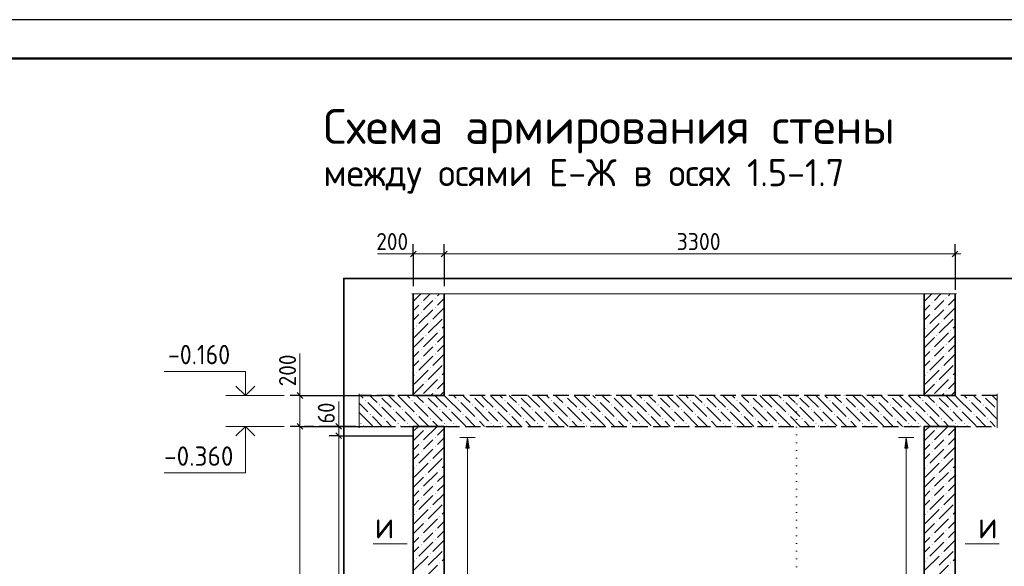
# Model space of a CAD drawing. Header units: millimetres. Extents: x 0 to 50400, y 0 to 35640.
# Tile 15 of 15: x 27380 to 42646, y 27172 to 35640. Entities that reach past the tile are written whole.
import ezdxf

# ---------------------------------------------------------------- set-up
doc = ezdxf.new("R2010")
doc.units = ezdxf.units.MM
doc.linetypes.add('______2', pattern=[324, 240, -84])
doc.linetypes.add('______9', pattern=[120, 0, -120])
for name, color, linetype, lineweight in [('Standard', 7, 'Continuous', 25), ('Высотные отметки', 7, 'Continuous', 25), ('ЖБ Перекрытие верхний уровень', 7, 'Continuous', 35), ('ЖБ Стена верхний уровень', 7, 'Continuous', 35), ('Заголовок чертежа', 7, 'Continuous', 25), ('Позиционная метка линия выноска', 7, 'Continuous', 13), ('Размерная линия_ общее', 7, 'Continuous', 13), ('Сечения символ', 7, 'Continuous', 25)]:
    doc.layers.add(name, color=color, linetype=linetype, lineweight=lineweight)
doc.layers.add('Размерная выноска', color=7, linetype='Continuous')
doc.layers.add('Стена Хомут', color=7, linetype='______2', true_color=0xa0a0a0)
doc.styles.add('ISOCPEUR', font='txt')

msp = doc.modelspace()

# ---------------------------------------------------------------- hatches: boundary and pattern name
at = {"layer": 'ЖБ Перекрытие верхний уровень', "linetype": 'Continuous', "lineweight": 18, "transparency": 33554687}
for points in [[(32951, 29815), (32956, 29819), (32962, 29819), (32967, 29815), (32959, 29807)], [(33671, 29815), (33676, 29819), (33682, 29819), (33687, 29815), (33679, 29807)], [(34391, 29815), (34396, 29819), (34402, 29819), (34407, 29815), (34399, 29807)], [(35111, 29815), (35116, 29819), (35122, 29819), (35127, 29815), (35119, 29807)], [(35831, 29815), (35836, 29819), (35842, 29819), (35847, 29815), (35839, 29807)], [(36551, 29815), (36556, 29819), (36562, 29819), (36567, 29815), (36559, 29807)], [(37271, 29815), (37276, 29819), (37282, 29819), (37287, 29815), (37279, 29807)], [(37991, 29815), (37996, 29819), (38002, 29819), (38007, 29815), (37999, 29807)], [(38711, 29815), (38716, 29819), (38722, 29819), (38727, 29815), (38719, 29807)], [(39431, 29815), (39436, 29819), (39442, 29819), (39447, 29815), (39439, 29807)], [(40151, 29815), (40156, 29819), (40162, 29819), (40167, 29815), (40159, 29807)], [(40871, 29815), (40876, 29819), (40882, 29819), (40887, 29815), (40879, 29807)], [(41591, 29815), (41596, 29819), (41602, 29819), (41607, 29815), (41599, 29807)], [(42311, 29815), (42316, 29819), (42322, 29819), (42327, 29815), (42319, 29807)], [(32735, 29743), (32743, 29751), (32751, 29743), (32743, 29735)], [(32951, 29671), (32959, 29679), (32967, 29671), (32959, 29663)], [(33455, 29743), (33463, 29751), (33471, 29743), (33463, 29735)], [(33671, 29671), (33679, 29679), (33687, 29671), (33679, 29663)], [(34175, 29743), (34183, 29751), (34191, 29743), (34183, 29735)], [(34391, 29671), (34399, 29679), (34407, 29671), (34399, 29663)], [(34895, 29743), (34903, 29751), (34911, 29743), (34903, 29735)], [(35111, 29671), (35119, 29679), (35127, 29671), (35119, 29663)], [(35615, 29743), (35623, 29751), (35631, 29743), (35623, 29735)], [(35831, 29671), (35839, 29679), (35847, 29671), (35839, 29663)], [(36335, 29743), (36343, 29751), (36351, 29743), (36343, 29735)], [(36551, 29671), (36559, 29679), (36567, 29671), (36559, 29663)], [(37055, 29743), (37063, 29751), (37071, 29743), (37063, 29735)], [(37271, 29671), (37279, 29679), (37287, 29671), (37279, 29663)], [(37775, 29743), (37783, 29751), (37791, 29743), (37783, 29735)], [(37991, 29671), (37999, 29679), (38007, 29671), (37999, 29663)], [(38495, 29743), (38503, 29751), (38511, 29743), (38503, 29735)], [(38711, 29671), (38719, 29679), (38727, 29671), (38719, 29663)], [(39215, 29743), (39223, 29751), (39231, 29743), (39223, 29735)], [(39431, 29671), (39439, 29679), (39447, 29671), (39439, 29663)], [(39935, 29743), (39943, 29751), (39951, 29743), (39943, 29735)], [(40151, 29671), (40159, 29679), (40167, 29671), (40159, 29663)], [(40655, 29743), (40663, 29751), (40671, 29743), (40663, 29735)], [(40871, 29671), (40879, 29679), (40887, 29671), (40879, 29663)], [(41375, 29743), (41383, 29751), (41391, 29743), (41383, 29735)], [(41591, 29671), (41599, 29679), (41607, 29671), (41599, 29663)], [(42095, 29743), (42103, 29751), (42111, 29743), (42103, 29735)], [(42311, 29671), (42319, 29679), (42327, 29671), (42319, 29663)], [(32807, 29527), (32815, 29535), (32823, 29527), (32815, 29519)], [(33167, 29599), (33175, 29607), (33183, 29599), (33175, 29591)], [(33311, 29599), (33319, 29607), (33327, 29599), (33319, 29591)], [(33527, 29527), (33535, 29535), (33543, 29527), (33535, 29519)], [(33887, 29599), (33895, 29607), (33903, 29599), (33895, 29591)], [(34031, 29599), (34039, 29607), (34047, 29599), (34039, 29591)], [(34247, 29527), (34255, 29535), (34263, 29527), (34255, 29519)], [(34607, 29599), (34615, 29607), (34623, 29599), (34615, 29591)], [(34751, 29599), (34759, 29607), (34767, 29599), (34759, 29591)], [(34967, 29527), (34975, 29535), (34983, 29527), (34975, 29519)], [(35327, 29599), (35335, 29607), (35343, 29599), (35335, 29591)], [(35471, 29599), (35479, 29607), (35487, 29599), (35479, 29591)], [(35687, 29527), (35695, 29535), (35703, 29527), (35695, 29519)], [(36047, 29599), (36055, 29607), (36063, 29599), (36055, 29591)], [(36191, 29599), (36199, 29607), (36207, 29599), (36199, 29591)], [(36407, 29527), (36415, 29535), (36423, 29527), (36415, 29519)], [(36767, 29599), (36775, 29607), (36783, 29599), (36775, 29591)], [(36911, 29599), (36919, 29607), (36927, 29599), (36919, 29591)], [(37127, 29527), (37135, 29535), (37143, 29527), (37135, 29519)], [(37487, 29599), (37495, 29607), (37503, 29599), (37495, 29591)], [(37631, 29599), (37639, 29607), (37647, 29599), (37639, 29591)], [(37847, 29527), (37855, 29535), (37863, 29527), (37855, 29519)], [(38207, 29599), (38215, 29607), (38223, 29599), (38215, 29591)], [(38351, 29599), (38359, 29607), (38367, 29599), (38359, 29591)], [(38567, 29527), (38575, 29535), (38583, 29527), (38575, 29519)], [(38927, 29599), (38935, 29607), (38943, 29599), (38935, 29591)], [(39071, 29599), (39079, 29607), (39087, 29599), (39079, 29591)], [(39287, 29527), (39295, 29535), (39303, 29527), (39295, 29519)], [(39647, 29599), (39655, 29607), (39663, 29599), (39655, 29591)], [(39791, 29599), (39799, 29607), (39807, 29599), (39799, 29591)], [(40007, 29527), (40015, 29535), (40023, 29527), (40015, 29519)], [(40367, 29599), (40375, 29607), (40383, 29599), (40375, 29591)], [(40511, 29599), (40519, 29607), (40527, 29599), (40519, 29591)], [(40727, 29527), (40735, 29535), (40743, 29527), (40735, 29519)], [(41087, 29599), (41095, 29607), (41103, 29599), (41095, 29591)], [(41231, 29599), (41239, 29607), (41247, 29599), (41239, 29591)], [(41447, 29527), (41455, 29535), (41463, 29527), (41455, 29519)], [(41807, 29599), (41815, 29607), (41823, 29599), (41815, 29591)], [(41951, 29599), (41959, 29607), (41967, 29599), (41959, 29591)], [(42167, 29527), (42175, 29535), (42183, 29527), (42175, 29519)], [(42527, 29599), (42535, 29607), (42536, 29605), (42536, 29592), (42535, 29591)], [(32663, 29383), (32671, 29391), (32679, 29383), (32671, 29375)], [(33023, 29455), (33031, 29463), (33039, 29455), (33031, 29447)], [(33239, 29383), (33247, 29391), (33255, 29383), (33247, 29375)], [(33383, 29383), (33391, 29391), (33399, 29383), (33391, 29375)], [(33743, 29455), (33751, 29463), (33759, 29455), (33751, 29447)], [(33959, 29383), (33967, 29391), (33975, 29383), (33967, 29375)], [(34103, 29383), (34111, 29391), (34119, 29383), (34111, 29375)], [(34463, 29455), (34471, 29463), (34479, 29455), (34471, 29447)], [(34679, 29383), (34687, 29391), (34695, 29383), (34687, 29375)], [(34823, 29383), (34831, 29391), (34839, 29383), (34831, 29375)], [(35183, 29455), (35191, 29463), (35199, 29455), (35191, 29447)], [(35399, 29383), (35407, 29391), (35415, 29383), (35407, 29375)], [(35543, 29383), (35551, 29391), (35559, 29383), (35551, 29375)], [(35903, 29455), (35911, 29463), (35919, 29455), (35911, 29447)], [(36119, 29383), (36127, 29391), (36135, 29383), (36127, 29375)], [(36263, 29383), (36271, 29391), (36279, 29383), (36271, 29375)], [(36623, 29455), (36631, 29463), (36639, 29455), (36631, 29447)], [(36839, 29383), (36847, 29391), (36855, 29383), (36847, 29375)], [(36983, 29383), (36991, 29391), (36999, 29383), (36991, 29375)], [(37343, 29455), (37351, 29463), (37359, 29455), (37351, 29447)], [(37559, 29383), (37567, 29391), (37575, 29383), (37567, 29375)], [(37703, 29383), (37711, 29391), (37719, 29383), (37711, 29375)], [(38063, 29455), (38071, 29463), (38079, 29455), (38071, 29447)], [(38279, 29383), (38287, 29391), (38295, 29383), (38287, 29375)], [(38423, 29383), (38431, 29391), (38439, 29383), (38431, 29375)], [(38783, 29455), (38791, 29463), (38799, 29455), (38791, 29447)], [(38999, 29383), (39007, 29391), (39015, 29383), (39007, 29375)], [(39143, 29383), (39151, 29391), (39159, 29383), (39151, 29375)], [(39503, 29455), (39511, 29463), (39519, 29455), (39511, 29447)], [(39719, 29383), (39727, 29391), (39735, 29383), (39727, 29375)], [(39863, 29383), (39871, 29391), (39879, 29383), (39871, 29375)], [(40223, 29455), (40231, 29463), (40239, 29455), (40231, 29447)], [(40439, 29383), (40447, 29391), (40455, 29383), (40447, 29375)], [(40583, 29383), (40591, 29391), (40599, 29383), (40591, 29375)], [(40943, 29455), (40951, 29463), (40959, 29455), (40951, 29447)], [(41159, 29383), (41167, 29391), (41175, 29383), (41167, 29375)], [(41303, 29383), (41311, 29391), (41319, 29383), (41311, 29375)], [(41663, 29455), (41671, 29463), (41679, 29455), (41671, 29447)], [(41879, 29383), (41887, 29391), (41895, 29383), (41887, 29375)], [(42023, 29383), (42031, 29391), (42039, 29383), (42031, 29375)], [(42383, 29455), (42391, 29463), (42399, 29455), (42391, 29447)]]:
    msp.add_hatch(color=7, dxfattribs=at).paths.add_polyline_path(points, flags=16)
at = {"layer": 'ЖБ Стена верхний уровень', "linetype": 'Continuous', "lineweight": 18, "transparency": 33554687}
for points in [[(33817, 31327), (33823, 31333), (33829, 31327), (33823, 31321)], [(41737, 31327), (41743, 31333), (41749, 31327), (41743, 31321)], [(33601, 31255), (33607, 31261), (33613, 31255), (33607, 31249)], [(33817, 31183), (33823, 31189), (33829, 31183), (33823, 31177)], [(41521, 31255), (41527, 31261), (41533, 31255), (41527, 31249)], [(41737, 31183), (41743, 31189), (41749, 31183), (41743, 31177)], [(33601, 31111), (33607, 31117), (33613, 31111), (33607, 31105)], [(33961, 31039), (33962, 31040), (33962, 31038)], [(41521, 31111), (41527, 31117), (41533, 31111), (41527, 31105)], [(41881, 31039), (41882, 31040), (41882, 31038)], [(33529, 30895), (33535, 30901), (33541, 30895), (33535, 30889)], [(33745, 30967), (33751, 30973), (33757, 30967), (33751, 30961)], [(41449, 30895), (41455, 30901), (41461, 30895), (41455, 30889)], [(41665, 30967), (41671, 30973), (41677, 30967), (41671, 30961)], [(33673, 30751), (33679, 30757), (33685, 30751), (33679, 30745)], [(33889, 30823), (33895, 30829), (33901, 30823), (33895, 30817)], [(41593, 30751), (41599, 30757), (41605, 30751), (41599, 30745)], [(41809, 30823), (41815, 30829), (41821, 30823), (41815, 30817)], [(33601, 30535), (33607, 30541), (33613, 30535), (33607, 30529)], [(33817, 30607), (33823, 30613), (33829, 30607), (33823, 30601)], [(41521, 30535), (41527, 30541), (41533, 30535), (41527, 30529)], [(41737, 30607), (41743, 30613), (41749, 30607), (41743, 30601)], [(33601, 30391), (33607, 30397), (33613, 30391), (33607, 30385)], [(33817, 30463), (33823, 30469), (33829, 30463), (33823, 30457)], [(41521, 30391), (41527, 30397), (41533, 30391), (41527, 30385)], [(41737, 30463), (41743, 30469), (41749, 30463), (41743, 30457)], [(33745, 30247), (33751, 30253), (33757, 30247), (33751, 30241)], [(33961, 30319), (33962, 30320), (33962, 30318)], [(41665, 30247), (41671, 30253), (41677, 30247), (41671, 30241)], [(41881, 30319), (41882, 30320), (41882, 30318)], [(33529, 30175), (33535, 30181), (33541, 30175), (33535, 30169)], [(33889, 30103), (33895, 30109), (33901, 30103), (33895, 30097)], [(41449, 30175), (41455, 30181), (41461, 30175), (41455, 30169)], [(41809, 30103), (41815, 30109), (41821, 30103), (41815, 30097)], [(33673, 30031), (33679, 30037), (33685, 30031), (33679, 30025)], [(41593, 30031), (41599, 30037), (41605, 30031), (41599, 30025)], [(33606, 29819), (33607, 29821), (33608, 29819)], [(33817, 29887), (33823, 29893), (33829, 29887), (33823, 29881)], [(41526, 29819), (41527, 29821), (41528, 29819)], [(41737, 29887), (41743, 29893), (41749, 29887), (41743, 29881)], [(33673, 29311), (33679, 29317), (33685, 29311), (33679, 29305)], [(41593, 29311), (41599, 29317), (41605, 29311), (41599, 29305)], [(33817, 29167), (33823, 29173), (33829, 29167), (33823, 29161)], [(41737, 29167), (41743, 29173), (41749, 29167), (41743, 29161)], [(33601, 29095), (33607, 29101), (33613, 29095), (33607, 29089)], [(33817, 29023), (33823, 29029), (33829, 29023), (33823, 29017)], [(41521, 29095), (41527, 29101), (41533, 29095), (41527, 29089)], [(41737, 29023), (41743, 29029), (41749, 29023), (41743, 29017)], [(33601, 28951), (33607, 28957), (33613, 28951), (33607, 28945)], [(33961, 28879), (33961, 28879), (33961, 28878)], [(41521, 28951), (41527, 28957), (41533, 28951), (41527, 28945)], [(41881, 28879), (41882, 28880), (41882, 28878)], [(33529, 28735), (33535, 28741), (33541, 28735), (33535, 28729)], [(33745, 28807), (33751, 28813), (33757, 28807), (33751, 28801)], [(41449, 28735), (41455, 28741), (41461, 28735), (41455, 28729)], [(41665, 28807), (41671, 28813), (41677, 28807), (41671, 28801)], [(33673, 28591), (33679, 28597), (33685, 28591), (33679, 28585)], [(33889, 28663), (33895, 28669), (33901, 28663), (33895, 28657)], [(41593, 28591), (41599, 28597), (41605, 28591), (41599, 28585)], [(41809, 28663), (41815, 28669), (41821, 28663), (41815, 28657)], [(33817, 28447), (33823, 28453), (33829, 28447), (33823, 28441)], [(41737, 28447), (41743, 28453), (41749, 28447), (41743, 28441)], [(33601, 28375), (33607, 28381), (33613, 28375), (33607, 28369)], [(33817, 28303), (33823, 28309), (33829, 28303), (33823, 28297)], [(41521, 28375), (41527, 28381), (41533, 28375), (41527, 28369)], [(41737, 28303), (41743, 28309), (41749, 28303), (41743, 28297)], [(33601, 28231), (33607, 28237), (33613, 28231), (33607, 28225)], [(33745, 28087), (33751, 28093), (33757, 28087), (33751, 28081)], [(33961, 28159), (33961, 28159), (33961, 28158)], [(41521, 28231), (41527, 28237), (41533, 28231), (41527, 28225)], [(41665, 28087), (41671, 28093), (41677, 28087), (41671, 28081)], [(41881, 28159), (41882, 28160), (41882, 28158)], [(33529, 28015), (33535, 28021), (33541, 28015), (33535, 28009)], [(33889, 27943), (33895, 27949), (33901, 27943), (33895, 27937)], [(41449, 28015), (41455, 28021), (41461, 28015), (41455, 28009)], [(41809, 27943), (41815, 27949), (41821, 27943), (41815, 27937)], [(33673, 27871), (33679, 27877), (33685, 27871), (33679, 27865)], [(41593, 27871), (41599, 27877), (41605, 27871), (41599, 27865)], [(33601, 27655), (33607, 27661), (33613, 27655), (33607, 27649)], [(33817, 27727), (33823, 27733), (33829, 27727), (33823, 27721)], [(41521, 27655), (41527, 27661), (41533, 27655), (41527, 27649)], [(41737, 27727), (41743, 27733), (41749, 27727), (41743, 27721)], [(33601, 27511), (33607, 27517), (33613, 27511), (33607, 27505)], [(33817, 27583), (33823, 27589), (33829, 27583), (33823, 27577)], [(41521, 27511), (41527, 27517), (41533, 27511), (41527, 27505)], [(41737, 27583), (41743, 27589), (41749, 27583), (41743, 27577)], [(33745, 27367), (33751, 27373), (33757, 27367), (33751, 27361)], [(33961, 27439), (33961, 27439), (33961, 27438)], [(41665, 27367), (41671, 27373), (41677, 27367), (41671, 27361)], [(41881, 27439), (41882, 27440), (41882, 27438)], [(33529, 27295), (33535, 27301), (33541, 27295), (33535, 27289)], [(33889, 27223), (33895, 27229), (33901, 27223), (33895, 27217)], [(41449, 27295), (41455, 27301), (41461, 27295), (41455, 27289)], [(41809, 27223), (41815, 27229), (41821, 27223), (41815, 27217)]]:
    msp.add_hatch(color=7, dxfattribs=at).paths.add_polyline_path(points, flags=16)
at = {"layer": 'Стена Хомут', "linetype": 'Continuous', "lineweight": 13, "transparency": 33554687}
for points in [[(34348, 29001), (34324, 29169), (34300, 29001)], [(41150, 29001), (41126, 29169), (41102, 29001)]]:
    msp.add_hatch(color=7, dxfattribs=at).paths.add_polyline_path(points)

# ---------------------------------------------------------------- linework, layer by layer
at = {"layer": 'Standard', "color": 7, "linetype": 'Continuous', "lineweight": -3, "transparency": 33554687}
for p, q in [((33482, 32011), (33482, 32161)), ((33962, 32011), (33962, 32161)), ((41882, 32011), (41882, 32161)), ((33482, 32011), (33482, 31861)), ((33482, 32011), (33482, 31511)), ((33962, 32011), (33962, 31861)), ((33962, 32011), (33962, 31511)), ((41882, 32011), (41882, 31861)), ((41882, 32011), (41882, 31456)), ((32326, 29339), (32176, 29339)), ((32326, 29339), (32476, 29339)), ((32326, 29339), (33104, 29339)), ((32326, 29195), (32176, 29195)), ((32326, 29195), (32476, 29195)), ((32326, 29195), (33488, 29195))]:
    msp.add_line(p, q, dxfattribs=at)
at = {"layer": 'Standard', "color": 7, "linetype": 'Continuous', "lineweight": 13, "transparency": 33554687}
for p, q in [((33482, 32011), (33392, 32011)), ((33482, 32011), (33962, 32011)), ((33962, 32011), (41882, 32011)), ((41882, 32011), (41972, 32011)), ((32326, 29339), (32326, 29429)), ((32326, 29195), (32326, 22955))]:
    msp.add_line(p, q, dxfattribs=at)
at = {"layer": 'Standard', "color": 7, "linetype": 'Continuous', "lineweight": 25, "transparency": 33554687}
for p, q in [((33437, 31966), (33527, 32056)), ((33917, 31966), (34007, 32056)), ((41837, 31966), (41927, 32056)), ((32281, 29384), (32371, 29294)), ((32281, 29240), (32371, 29150))]:
    msp.add_line(p, q, dxfattribs=at)
msp.add_lwpolyline([(0, 0), (50400, 0), (50400, 35640), (0, 35640), (0, 0)], close=True, dxfattribs=at)
at = {"layer": 'Standard', "color": 7, "linetype": 'Continuous', "lineweight": 50, "transparency": 33554687}
msp.add_lwpolyline([(2400, 35040), (49800, 35040), (49800, 600), (2400, 600), (2400, 35040)], close=True, dxfattribs=at)
at = {"layer": 'Standard', "color": 254, "linetype": 'Continuous', "lineweight": 35, "true_color": 0xc4c4ff, "transparency": 33554687}
msp.add_lwpolyline([(32404, 21406), (42776, 21406), (42776, 31631), (32404, 31631), (32404, 21406)], dxfattribs=at)
at = {"layer": 'Standard', "color": 7, "linetype": 'Continuous', "lineweight": 13, "transparency": 33554687}
msp.add_lwpolyline([(32326, 29339), (32326, 29269), (32326, 29269), (32326, 29195)], dxfattribs=at)
at = {"layer": 'Высотные отметки', "color": 7, "linetype": 'Continuous', "lineweight": 35, "transparency": 33554687}
for p, q in [((30879, 29819), (30734, 29965)), ((30879, 29819), (30734, 29965)), ((30879, 29819), (31025, 29965)), ((30879, 29819), (31025, 29965)), ((30879, 29339), (30734, 29194)), ((30879, 29339), (30734, 29194)), ((30879, 29339), (31025, 29194)), ((30879, 29339), (31025, 29194))]:
    msp.add_line(p, q, dxfattribs=at)
at = {"layer": 'Высотные отметки', "color": 7, "linetype": 'Continuous', "lineweight": 13, "transparency": 33554687}
for p, q in [((31479, 29819), (30579, 29819)), ((31479, 29819), (30579, 29819)), ((31479, 29339), (30579, 29339)), ((31479, 29339), (30579, 29339))]:
    msp.add_line(p, q, dxfattribs=at)
for points in [[(30879, 29819), (30879, 30191), (29619, 30191)], [(30879, 29819), (30879, 30191), (29619, 30191)], [(30879, 29339), (30879, 28619), (29619, 28619)], [(30879, 29339), (30879, 28619), (29619, 28619)]]:
    msp.add_lwpolyline(points, dxfattribs=at)
at = {"layer": 'ЖБ Перекрытие верхний уровень', "color": 7, "linetype": '______2', "lineweight": 25, "transparency": 33554687}
for p, q in [((33482, 29819), (32644, 29819)), ((33962, 29819), (33482, 29819)), ((41402, 29819), (33962, 29819)), ((41882, 29819), (41402, 29819)), ((42536, 29819), (41882, 29819)), ((32644, 29339), (33481, 29339)), ((33481, 29339), (33961, 29339)), ((33961, 29339), (41402, 29339)), ((41402, 29339), (41882, 29339)), ((41882, 29339), (42536, 29339))]:
    msp.add_line(p, q, dxfattribs=at)
at = {"layer": 'ЖБ Перекрытие верхний уровень', "color": 9, "linetype": 'Continuous', "lineweight": 18, "true_color": 0xc7c7c7, "transparency": 33554687}
for p, q in [((32666, 29819), (32707, 29779)), ((32851, 29779), (32810, 29819)), ((32923, 29707), (32851, 29779)), ((32995, 29779), (33139, 29635)), ((33139, 29779), (33098, 29819)), ((33139, 29779), (33283, 29635)), ((33242, 29819), (33283, 29779)), ((33283, 29779), (33499, 29563)), ((33386, 29819), (33427, 29779)), ((33571, 29779), (33530, 29819)), ((33643, 29707), (33571, 29779)), ((33715, 29779), (33859, 29635)), ((33859, 29779), (33818, 29819)), ((33859, 29779), (34003, 29635)), ((33962, 29819), (34003, 29779)), ((34003, 29779), (34219, 29563)), ((34106, 29819), (34147, 29779)), ((34291, 29779), (34250, 29819)), ((34363, 29707), (34291, 29779)), ((34435, 29779), (34579, 29635)), ((34579, 29779), (34538, 29819)), ((34579, 29779), (34723, 29635)), ((34682, 29819), (34723, 29779)), ((34723, 29779), (34939, 29563)), ((34826, 29819), (34867, 29779)), ((35011, 29779), (34970, 29819)), ((35083, 29707), (35011, 29779)), ((35155, 29779), (35299, 29635)), ((35299, 29779), (35258, 29819)), ((35299, 29779), (35443, 29635)), ((35402, 29819), (35443, 29779)), ((35443, 29779), (35659, 29563)), ((35546, 29819), (35587, 29779)), ((35731, 29779), (35690, 29819)), ((35803, 29707), (35731, 29779)), ((35875, 29779), (36019, 29635)), ((36019, 29779), (35978, 29819)), ((36019, 29779), (36163, 29635)), ((36122, 29819), (36163, 29779)), ((36163, 29779), (36379, 29563)), ((36266, 29819), (36307, 29779)), ((36451, 29779), (36410, 29819)), ((36523, 29707), (36451, 29779)), ((36595, 29779), (36739, 29635)), ((36739, 29779), (36698, 29819)), ((36739, 29779), (36883, 29635)), ((36842, 29819), (36883, 29779)), ((36883, 29779), (37099, 29563)), ((36986, 29819), (37027, 29779)), ((37171, 29779), (37130, 29819)), ((37243, 29707), (37171, 29779)), ((37315, 29779), (37459, 29635)), ((37459, 29779), (37418, 29819)), ((37459, 29779), (37603, 29635)), ((37562, 29819), (37603, 29779)), ((37603, 29779), (37819, 29563)), ((37706, 29819), (37747, 29779)), ((37891, 29779), (37850, 29819)), ((37963, 29707), (37891, 29779)), ((38035, 29779), (38179, 29635)), ((38179, 29779), (38138, 29819)), ((38179, 29779), (38323, 29635)), ((38282, 29819), (38323, 29779)), ((38323, 29779), (38539, 29563)), ((38426, 29819), (38467, 29779)), ((38611, 29779), (38570, 29819)), ((38683, 29707), (38611, 29779)), ((38755, 29779), (38899, 29635)), ((38899, 29779), (38858, 29819)), ((38899, 29779), (39043, 29635)), ((39002, 29819), (39043, 29779)), ((39043, 29779), (39259, 29563)), ((39146, 29819), (39187, 29779)), ((39331, 29779), (39290, 29819)), ((39403, 29707), (39331, 29779)), ((39475, 29779), (39619, 29635)), ((39619, 29779), (39578, 29819)), ((39619, 29779), (39763, 29635)), ((39722, 29819), (39763, 29779)), ((39763, 29779), (39979, 29563)), ((39866, 29819), (39907, 29779)), ((40051, 29779), (40010, 29819)), ((40123, 29707), (40051, 29779)), ((40195, 29779), (40339, 29635)), ((40339, 29779), (40298, 29819)), ((40339, 29779), (40483, 29635)), ((40442, 29819), (40483, 29779)), ((40483, 29779), (40699, 29563)), ((40586, 29819), (40627, 29779)), ((40771, 29779), (40730, 29819)), ((40843, 29707), (40771, 29779)), ((40915, 29779), (41059, 29635)), ((41059, 29779), (41018, 29819)), ((41059, 29779), (41203, 29635)), ((41162, 29819), (41203, 29779)), ((41203, 29779), (41419, 29563)), ((41306, 29819), (41347, 29779)), ((41491, 29779), (41450, 29819)), ((41563, 29707), (41491, 29779)), ((41635, 29779), (41779, 29635)), ((41779, 29779), (41738, 29819)), ((41779, 29779), (41923, 29635)), ((41882, 29819), (41923, 29779)), ((41923, 29779), (42139, 29563)), ((42026, 29819), (42067, 29779)), ((42211, 29779), (42170, 29819)), ((42283, 29707), (42211, 29779)), ((42355, 29779), (42499, 29635)), ((42499, 29779), (42458, 29819)), ((42499, 29779), (42536, 29741)), ((32644, 29698), (32779, 29563)), ((32779, 29707), (32995, 29491)), ((32995, 29635), (33211, 29419)), ((33499, 29707), (33715, 29491)), ((33715, 29635), (33931, 29419)), ((34219, 29707), (34435, 29491)), ((34435, 29635), (34651, 29419)), ((34939, 29707), (35155, 29491)), ((35155, 29635), (35371, 29419)), ((35659, 29707), (35875, 29491)), ((35875, 29635), (36091, 29419)), ((36379, 29707), (36595, 29491)), ((36595, 29635), (36811, 29419)), ((37099, 29707), (37315, 29491)), ((37315, 29635), (37531, 29419)), ((37819, 29707), (38035, 29491)), ((38035, 29635), (38251, 29419)), ((38539, 29707), (38755, 29491)), ((38755, 29635), (38971, 29419)), ((39259, 29707), (39475, 29491)), ((39475, 29635), (39691, 29419)), ((39979, 29707), (40195, 29491)), ((40195, 29635), (40411, 29419)), ((40699, 29707), (40915, 29491)), ((40915, 29635), (41131, 29419)), ((41419, 29707), (41635, 29491)), ((41635, 29635), (41851, 29419)), ((42139, 29707), (42355, 29491)), ((42355, 29635), (42536, 29453)), ((32644, 29554), (32851, 29347)), ((32851, 29491), (33002, 29339)), ((33283, 29491), (33211, 29563)), ((33355, 29419), (33283, 29491)), ((33355, 29563), (33571, 29347)), ((33571, 29491), (33722, 29339)), ((34003, 29491), (33931, 29563)), ((34075, 29419), (34003, 29491)), ((34075, 29563), (34291, 29347)), ((34291, 29491), (34442, 29339)), ((34723, 29491), (34651, 29563)), ((34795, 29419), (34723, 29491)), ((34795, 29563), (35011, 29347)), ((35011, 29491), (35162, 29339)), ((35443, 29491), (35371, 29563)), ((35515, 29419), (35443, 29491)), ((35515, 29563), (35731, 29347)), ((35731, 29491), (35882, 29339)), ((36163, 29491), (36091, 29563)), ((36235, 29419), (36163, 29491)), ((36235, 29563), (36451, 29347)), ((36451, 29491), (36602, 29339)), ((36883, 29491), (36811, 29563)), ((36955, 29419), (36883, 29491)), ((36955, 29563), (37171, 29347)), ((37171, 29491), (37322, 29339)), ((37603, 29491), (37531, 29563)), ((37675, 29419), (37603, 29491)), ((37675, 29563), (37891, 29347)), ((37891, 29491), (38042, 29339)), ((38323, 29491), (38251, 29563)), ((38395, 29419), (38323, 29491)), ((38395, 29563), (38611, 29347)), ((38611, 29491), (38762, 29339)), ((39043, 29491), (38971, 29563)), ((39115, 29419), (39043, 29491)), ((39115, 29563), (39331, 29347)), ((39331, 29491), (39482, 29339)), ((39763, 29491), (39691, 29563)), ((39835, 29419), (39763, 29491)), ((39835, 29563), (40051, 29347)), ((40051, 29491), (40202, 29339)), ((40483, 29491), (40411, 29563)), ((40555, 29419), (40483, 29491)), ((40555, 29563), (40771, 29347)), ((40771, 29491), (40922, 29339)), ((41203, 29491), (41131, 29563)), ((41275, 29419), (41203, 29491)), ((41275, 29563), (41491, 29347)), ((41491, 29491), (41642, 29339)), ((41923, 29491), (41851, 29563)), ((41995, 29419), (41923, 29491)), ((41995, 29563), (42211, 29347)), ((42211, 29491), (42362, 29339)), ((32707, 29347), (32714, 29339)), ((33146, 29339), (33067, 29419)), ((33283, 29347), (33290, 29339)), ((33427, 29347), (33434, 29339)), ((33866, 29339), (33787, 29419)), ((34003, 29347), (34010, 29339)), ((34147, 29347), (34154, 29339)), ((34586, 29339), (34507, 29419)), ((34723, 29347), (34730, 29339)), ((34867, 29347), (34874, 29339)), ((35306, 29339), (35227, 29419)), ((35443, 29347), (35450, 29339)), ((35587, 29347), (35594, 29339)), ((36026, 29339), (35947, 29419)), ((36163, 29347), (36170, 29339)), ((36307, 29347), (36314, 29339)), ((36746, 29339), (36667, 29419)), ((36883, 29347), (36890, 29339)), ((37027, 29347), (37034, 29339)), ((37466, 29339), (37387, 29419)), ((37603, 29347), (37610, 29339)), ((37747, 29347), (37754, 29339)), ((38186, 29339), (38107, 29419)), ((38323, 29347), (38330, 29339)), ((38467, 29347), (38474, 29339)), ((38906, 29339), (38827, 29419)), ((39043, 29347), (39050, 29339)), ((39187, 29347), (39194, 29339)), ((39626, 29339), (39547, 29419)), ((39763, 29347), (39770, 29339)), ((39907, 29347), (39914, 29339)), ((40346, 29339), (40267, 29419)), ((40483, 29347), (40490, 29339)), ((40627, 29347), (40634, 29339)), ((41066, 29339), (40987, 29419)), ((41203, 29347), (41210, 29339)), ((41347, 29347), (41354, 29339)), ((41786, 29339), (41707, 29419)), ((41923, 29347), (41930, 29339)), ((42067, 29347), (42074, 29339)), ((42506, 29339), (42427, 29419))]:
    msp.add_line(p, q, dxfattribs=at)
at = {"layer": 'ЖБ Стена верхний уровень', "color": 251, "linetype": 'Continuous', "lineweight": 18, "true_color": 0x494949, "transparency": 33554687}
for p, q in [((33482, 31274), (33600, 31391)), ((33744, 31391), (33643, 31291)), ((33888, 31391), (33859, 31363)), ((33962, 31322), (33859, 31219)), ((41402, 31274), (41520, 31391)), ((41664, 31391), (41563, 31291)), ((41808, 31391), (41779, 31363)), ((41882, 31322), (41779, 31219)), ((33571, 31219), (33482, 31130)), ((33787, 31147), (33571, 30931)), ((33643, 31147), (33715, 31219)), ((33715, 31219), (33787, 31291)), ((33962, 31178), (33787, 31003)), ((41491, 31219), (41402, 31130)), ((41707, 31147), (41491, 30931)), ((41563, 31147), (41635, 31219)), ((41635, 31219), (41707, 31291)), ((41882, 31178), (41707, 31003)), ((33571, 31075), (33482, 30986)), ((33931, 31003), (33715, 30787)), ((41491, 31075), (41402, 30986)), ((41851, 31003), (41635, 30787)), ((33482, 30842), (33499, 30859)), ((33715, 30931), (33499, 30715)), ((33931, 30859), (33962, 30890)), ((41402, 30842), (41419, 30859)), ((41635, 30931), (41419, 30715)), ((41851, 30859), (41882, 30890)), ((33482, 30554), (33643, 30715)), ((33859, 30787), (33643, 30571)), ((33962, 30746), (33859, 30643)), ((41402, 30554), (41563, 30715)), ((41779, 30787), (41563, 30571)), ((41882, 30746), (41779, 30643)), ((33715, 30499), (33787, 30571)), ((33962, 30602), (33859, 30499)), ((41635, 30499), (41707, 30571)), ((41882, 30602), (41779, 30499)), ((33571, 30499), (33482, 30410)), ((33787, 30427), (33571, 30211)), ((33643, 30427), (33715, 30499)), ((33962, 30458), (33787, 30283)), ((41491, 30499), (41402, 30410)), ((41707, 30427), (41491, 30211)), ((41563, 30427), (41635, 30499)), ((41882, 30458), (41707, 30283)), ((33571, 30355), (33482, 30266)), ((33931, 30283), (33715, 30067)), ((41491, 30355), (41402, 30266)), ((41851, 30283), (41635, 30067)), ((33482, 30122), (33499, 30139)), ((33715, 30211), (33499, 29995)), ((33931, 30139), (33962, 30170)), ((41402, 30122), (41419, 30139)), ((41635, 30211), (41419, 29995)), ((41851, 30139), (41882, 30170)), ((33482, 29834), (33643, 29995)), ((33859, 30067), (33643, 29851)), ((33962, 30026), (33859, 29923)), ((41402, 29834), (41563, 29995)), ((41779, 30067), (41563, 29851)), ((41882, 30026), (41779, 29923)), ((33756, 29819), (33787, 29851)), ((33962, 29882), (33900, 29819)), ((41676, 29819), (41707, 29851)), ((41882, 29882), (41820, 29819)), ((33564, 29339), (33499, 29275)), ((33852, 29339), (33643, 29131)), ((41484, 29339), (41419, 29275)), ((41772, 29339), (41563, 29131)), ((33481, 29113), (33643, 29275)), ((33961, 29305), (33859, 29203)), ((33961, 29161), (33859, 29059)), ((41402, 29114), (41563, 29275)), ((41882, 29306), (41779, 29203)), ((41882, 29162), (41779, 29059)), ((33571, 29059), (33481, 28969)), ((33643, 28987), (33715, 29059)), ((33715, 29059), (33787, 29131)), ((33961, 29017), (33787, 28843)), ((41491, 29059), (41402, 28970)), ((41563, 28987), (41635, 29059)), ((41635, 29059), (41707, 29131)), ((41882, 29018), (41707, 28843)), ((33571, 28915), (33481, 28825)), ((33787, 28987), (33571, 28771)), ((41491, 28915), (41402, 28826)), ((41707, 28987), (41491, 28771)), ((33715, 28771), (33499, 28555)), ((33931, 28843), (33715, 28627)), ((33931, 28699), (33961, 28729)), ((41635, 28771), (41419, 28555)), ((41851, 28843), (41635, 28627)), ((41851, 28699), (41882, 28730)), ((33481, 28681), (33499, 28699)), ((33481, 28393), (33643, 28555)), ((33859, 28627), (33643, 28411)), ((33961, 28585), (33859, 28483)), ((41402, 28682), (41419, 28699)), ((41402, 28394), (41563, 28555)), ((41779, 28627), (41563, 28411)), ((41882, 28586), (41779, 28483)), ((33715, 28339), (33787, 28411)), ((33961, 28441), (33859, 28339)), ((41635, 28339), (41707, 28411)), ((41882, 28442), (41779, 28339)), ((33571, 28339), (33481, 28249)), ((33787, 28267), (33571, 28051)), ((33643, 28267), (33715, 28339)), ((33961, 28297), (33787, 28123)), ((41491, 28339), (41402, 28250)), ((41707, 28267), (41491, 28051)), ((41563, 28267), (41635, 28339)), ((41882, 28298), (41707, 28123)), ((33571, 28195), (33481, 28105)), ((33931, 28123), (33715, 27907)), ((41491, 28195), (41402, 28106)), ((41851, 28123), (41635, 27907)), ((33481, 27961), (33499, 27979)), ((33715, 28051), (33499, 27835)), ((33931, 27979), (33961, 28009)), ((41402, 27962), (41419, 27979)), ((41635, 28051), (41419, 27835)), ((41851, 27979), (41882, 28010)), ((33481, 27673), (33643, 27835)), ((33859, 27907), (33643, 27691)), ((33961, 27865), (33859, 27763)), ((41402, 27674), (41563, 27835)), ((41779, 27907), (41563, 27691)), ((41882, 27866), (41779, 27763)), ((33715, 27619), (33787, 27691)), ((33961, 27721), (33859, 27619)), ((41635, 27619), (41707, 27691)), ((41882, 27722), (41779, 27619)), ((33571, 27619), (33481, 27529)), ((33787, 27547), (33571, 27331)), ((33643, 27547), (33715, 27619)), ((33961, 27577), (33787, 27403)), ((41491, 27619), (41402, 27530)), ((41707, 27547), (41491, 27331)), ((41563, 27547), (41635, 27619)), ((41882, 27578), (41707, 27403)), ((33571, 27475), (33481, 27385)), ((33715, 27331), (33499, 27115)), ((33931, 27403), (33715, 27187)), ((41491, 27475), (41402, 27386)), ((41635, 27331), (41419, 27115)), ((41851, 27403), (41635, 27187)), ((33481, 27241), (33499, 27259)), ((33859, 27187), (33643, 26971)), ((33931, 27259), (33961, 27289)), ((41402, 27242), (41419, 27259)), ((41779, 27187), (41563, 26971)), ((41851, 27259), (41882, 27290))]:
    msp.add_line(p, q, dxfattribs=at)
at = {"layer": 'ЖБ Стена верхний уровень', "color": 7, "linetype": 'Continuous', "lineweight": 35, "transparency": 33554687}
for p, q in [((33482, 31391), (33482, 29819)), ((33962, 29819), (33962, 31391)), ((41402, 31391), (41402, 29819)), ((41882, 29819), (41882, 31391)), ((33482, 29819), (33962, 29819)), ((41402, 29819), (41882, 29819)), ((33481, 29339), (33481, 22763)), ((33961, 29339), (33481, 29339)), ((33961, 22763), (33961, 29339)), ((41402, 29339), (41402, 22763)), ((41882, 29339), (41402, 29339)), ((41882, 22763), (41882, 29339))]:
    msp.add_line(p, q, dxfattribs=at)
at = {"layer": 'ЖБ Стена верхний уровень', "color": 253, "linetype": '______2', "lineweight": -3, "true_color": 0xababab, "transparency": 33554687}
for p, q in [((31794, 29819), (33190, 29819)), ((32590, 29339), (31794, 29339)), ((33481, 29339), (33481, 22763))]:
    msp.add_line(p, q, dxfattribs=at)
at = {"layer": 'ЖБ Стена верхний уровень', "color": 7, "linetype": 'Continuous', "lineweight": 18, "transparency": 33554687}
msp.add_line((33961, 22763), (33961, 29339), dxfattribs=at)
at = {"layer": 'Позиционная метка линия выноска', "color": 7, "linetype": 'Continuous', "lineweight": 13, "transparency": 33554687}
for p, q in [((32861, 27521), (33389, 27521)), ((42566, 27521), (42038, 27521))]:
    msp.add_line(p, q, dxfattribs=at)
at = {"layer": 'Размерная выноска', "color": 7, "linetype": 'Continuous', "lineweight": 13, "transparency": 33554687}
for p, q in [((33482, 32011), (32930, 32011)), ((33986, 31391), (33458, 31391)), ((33938, 31391), (41426, 31391)), ((41906, 31391), (41378, 31391)), ((31725, 29819), (31725, 30467)), ((32644, 29843), (32644, 29315)), ((42536, 29315), (42536, 29843))]:
    msp.add_line(p, q, dxfattribs=at)
at = {"layer": 'Размерная выноска', "color": 251, "linetype": 'Continuous', "lineweight": 13, "true_color": 0x656565, "transparency": 33554687}
msp.add_line((32326, 29339), (32326, 29723), dxfattribs=at)
at = {"layer": 'Размерная линия_ общее', "color": 7, "linetype": 'Continuous', "lineweight": -3, "transparency": 33554687}
for p, q in [((31725, 29819), (31575, 29819)), ((31725, 29819), (31875, 29819)), ((31725, 29819), (32758, 29819)), ((31725, 29339), (31575, 29339)), ((31725, 29339), (31875, 29339)), ((31725, 29339), (32758, 29339))]:
    msp.add_line(p, q, dxfattribs=at)
at = {"layer": 'Размерная линия_ общее', "color": 7, "linetype": 'Continuous', "lineweight": 25, "transparency": 33554687}
for p, q in [((31680, 29864), (31770, 29774)), ((31680, 29384), (31770, 29294))]:
    msp.add_line(p, q, dxfattribs=at)
at = {"layer": 'Размерная линия_ общее', "color": 7, "linetype": 'Continuous', "lineweight": 13, "transparency": 33554687}
for p, q in [((31725, 29819), (31725, 29909)), ((31725, 29819), (31725, 29339)), ((31725, 29339), (31725, 22763))]:
    msp.add_line(p, q, dxfattribs=at)
at = {"layer": 'Сечения символ', "color": 7, "linetype": '______9', "lineweight": 13, "transparency": 33554687}
msp.add_line((39422, 29807), (39422, 20803), dxfattribs=at)
at = {"layer": 'Стена Хомут', "color": 251, "linetype": 'Continuous', "lineweight": 13, "true_color": 0x494949, "transparency": 33554687}
for p, q in [((34324, 29169), (34204, 29169)), ((34324, 29169), (34300, 29001)), ((34348, 29001), (34324, 29169)), ((34324, 29169), (34444, 29169)), ((34324, 29169), (34324, 29169)), ((41126, 29169), (41006, 29169)), ((41126, 29169), (41102, 29001)), ((41150, 29001), (41126, 29169)), ((41126, 29169), (41246, 29169)), ((41126, 29169), (41126, 29169)), ((34300, 29001), (34348, 29001)), ((34324, 23097), (34324, 29001)), ((41102, 29001), (41150, 29001)), ((41126, 23097), (41126, 29001))]:
    msp.add_line(p, q, dxfattribs=at)

# ---------------------------------------------------------------- texts
at = {"layer": 'Standard', "color": 7, "linetype": 'Continuous', "lineweight": 25, "transparency": 33554687, "char_height": 264, "attachment_point": 7, "style": 'ISOCPEUR'}
for s, insert, width in [('\\W0.91;200', (32909, 32071), 674.39), ('\\W0.93;3300', (37566, 32071), 861.71)]:
    msp.add_mtext(s, dxfattribs=dict(at, insert=insert, width=width))
at = {"layer": 'Standard', "color": 7, "linetype": 'Continuous', "lineweight": 25, "transparency": 33554687, "insert": (32266, 29384), "char_height": 264, "width": 484.73, "attachment_point": 7, "rotation": 90, "style": 'ISOCPEUR'}
msp.add_mtext('\\W0.87;60', dxfattribs=at)
at = {"layer": 'Высотные отметки', "color": 7, "linetype": 'Continuous', "lineweight": 25, "transparency": 33554687, "char_height": 300, "attachment_point": 7, "style": 'ISOCPEUR'}
for s, insert, width in [('\\W0.90;-0.160', (29679, 30302), 1214.13), ('\\W0.95;-0.360', (29619, 28729), 1281.45)]:
    msp.add_mtext(s, dxfattribs=dict(at, insert=insert, width=width))
at = {"layer": 'Заголовок чертежа', "color": 7, "linetype": 'Continuous', "lineweight": 50, "transparency": 33554687, "attachment_point": 7, "style": 'ISOCPEUR'}
for s, insert, char_height, width in [('\\W0.99;Схема армирования стены', (32090, 33570), 540, 9225.72), ('\\W0.97;между осями Е-Ж в осях 1.5-1.7', (32090, 32946), 420, 8516.07)]:
    msp.add_mtext(s, dxfattribs=dict(at, insert=insert, char_height=char_height, width=width))
at = {"layer": 'Размерная линия_ общее', "color": 7, "linetype": 'Continuous', "lineweight": 25, "transparency": 33554687, "insert": (31665, 29960), "char_height": 264, "width": 674.39, "attachment_point": 7, "rotation": 90, "style": 'ISOCPEUR'}
msp.add_mtext('\\W0.91;200', dxfattribs=at)
at = {"layer": 'Сечения символ', "color": 7, "linetype": 'Continuous', "lineweight": 35, "transparency": 33554687, "char_height": 420, "attachment_point": 7, "style": 'ISOCPEUR'}
for insert, width in [((32890, 27603), 456.96), ((42242, 27603), 456.97)]:
    msp.add_mtext('\\W0.78;и', dxfattribs=dict(at, insert=insert, width=width))

doc.saveas('drawing.dxf')
